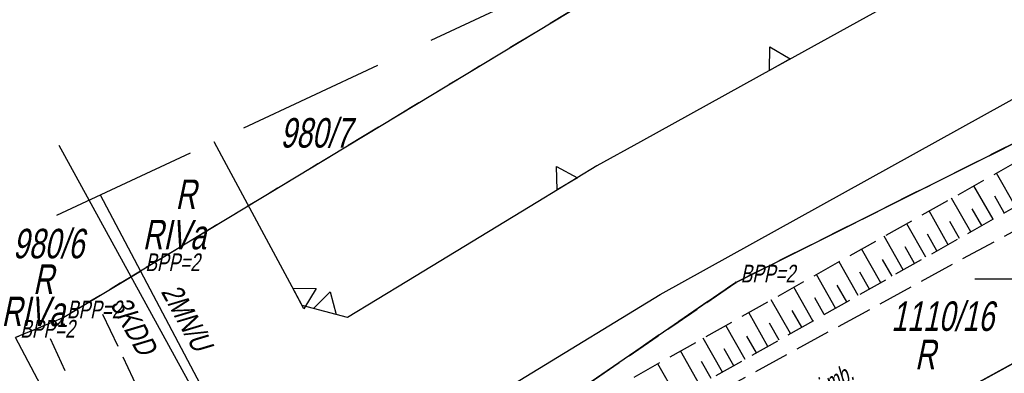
# Model space of a CAD drawing. Header units: metres. Extents: x 7409830 to 7410585, y 5569753 to 5570192.
# Tile 14 of 34: x 7410257 to 7410299, y 5570046 to 5570061. Entities that reach past the tile are written whole.
import ezdxf
from ezdxf.enums import TextEntityAlignment as Align

# ---------------------------------------------------------------- set-up
doc = ezdxf.new("R2010")
doc.units = ezdxf.units.M
doc.header["$MEASUREMENT"] = 0
for name, pattern in [('1.5_0.5', [2, 1.5, -0.5]), ('1.5_1.0', [2.5, 1.5, -1]), ('218-500', [1, 0.5, -0.5]), ('DGN Style 3', [8.758007, 6.255719, -2.502288]), ('mz1.0_0.5', [1.5, 1, -0.5]), ('mz1.25_0.5', [1.75, 1.25, -0.5])]:
    doc.linetypes.add(name, pattern=pattern)
for name, color, linetype in [('203-Punkt załamania granicy działki nie stabilizowany', 8, 'Continuous'), ('209-Opis konturu klasyfikacyjnego', 8, 'Continuous'), ('210-Oznaczenie użytku', 8, 'Continuous'), ('211-Nr działki', 8, 'Continuous'), ('216-Granica obrębu', 8, 'Continuous'), ('217-Granica konturu klasyfikcyjnego', 8, 'Continuous'), ('218-Granica użytku', 8, 'Continuous'), ('219-Linia granicy', 8, 'Continuous'), ('_BPP1-2', 8, 'Continuous'), ('_MAPA', 8, 'Continuous'), ('_MPZP_linie zagospodarowania', 8, 'Continuous'), ('_MPZP_NLZ', 8, 'Continuous'), ('_Zakres', 8, 'Continuous'), ('chodnik (powierzchnia)', 8, 'Continuous'), ('jezdnia (powierzchnia)', 8, 'Continuous'), ('jezdnia (powierzchnia)-Atr17', 8, 'Continuous'), ('krawężnik (linia)', 8, 'Continuous'), ('mapa krzyze', 8, 'Continuous'), ('skarpa nieumocniona (powierzchnia)', 8, 'Continuous')]:
    doc.layers.add(name, color=color, linetype=linetype)
doc.styles.get("Standard").update_dxf_attribs({"font": 'arial.ttf'})
doc.styles.add('Style-WORKING_1250 I 0.20944', font='WORKING_1250.shx', dxfattribs={"oblique": 12})

# ---------------------------------------------------------------- blocks, each defined once
blk = doc.blocks.new('203_1')
at = {"layer": '203-Punkt załamania granicy działki nie stabilizowany', "linetype": 'Continuous', "lineweight": 13}
h = blk.add_hatch(color=96, dxfattribs=at)
edge = h.paths.add_edge_path()
edge.add_arc((0, 0), 0.45, 0, 360)
blk = doc.blocks.new('140_1')
at = {"layer": '_BPP1-2', "linetype": 'Continuous', "lineweight": 0}
h = blk.add_hatch(color=141, dxfattribs=at)
edge = h.paths.add_edge_path()
edge.add_arc((0, 0), 0.045, 0, 360)
blk = doc.blocks.new('A$C92b4fa8d')
at = {"layer": '216-Granica obrębu', "linetype": '1.5_1.0', "flags": 128}
blk.add_lwpolyline([(234.071, 177.642), (186.85, 152.23), (118.4, 115.38), (107.71, 110.03), (87.37, 99.84), (69.66, 87.67), (69.04, 87.26), (64.07, 83.83), (-15.82, 50.62), (-46.081, 37.141)], dxfattribs=at)
at = {"layer": '217-Granica konturu klasyfikcyjnego', "linetype": '1.5_0.5', "flags": 128}
for points in [[(87.64, 115.73), (62.15, 100.32)], [(87.37, 99.84), (107.71, 110.03)], [(62.15, 100.32), (58.83, 98.32)], [(69.66, 87.67), (87.37, 99.84)], [(58.83, 98.32), (56.85, 97.5)]]:
    blk.add_lwpolyline(points, dxfattribs=at)
at = {"layer": '218-Granica użytku', "linetype": '218-500', "flags": 128}
for points in [[(87.64, 115.73), (62.15, 100.32)], [(87.37, 99.84), (107.71, 110.03)], [(62.15, 100.32), (58.83, 98.32)], [(69.66, 87.67), (87.37, 99.84)], [(58.83, 98.32), (56.85, 97.5)]]:
    blk.add_lwpolyline(points, dxfattribs=at)
at = {"layer": '219-Linia granicy', "linetype": 'Continuous', "flags": 128}
for points in [[(87.64, 115.73), (62.15, 100.32)], [(87.37, 99.84), (107.71, 110.03)], [(60.446, 103.549), (62.15, 100.32)], [(58.83, 98.32), (62.15, 100.32)], [(62.15, 100.32), (69.04, 87.26)], [(87.37, 99.84), (69.66, 87.67)], [(58.83, 98.32), (56.85, 97.5)], [(64.07, 83.83), (56.85, 97.5)]]:
    blk.add_lwpolyline(points, dxfattribs=at)
at = {"layer": '_MPZP_linie zagospodarowania', "linetype": 'Continuous', "flags": 128}
for points in [[(-36.017, 45.88), (-28.946, 49.608), (53.908, 82.011), (62.561, 86.279), (72.781, 92.383), (84.166, 99.327), (208.113, 168.049), (235.982, 182.726)], [(72.781, 92.383), (65.355, 93.514), (58.71, 105.642)]]:
    blk.add_lwpolyline(points, dxfattribs=at)
at = {"layer": '_MPZP_NLZ', "linetype": 'Continuous'}
for p, q in [((95.144, 112.339), (89.455, 109.194)), ((89.018, 108.952), (83.33, 105.806)), ((89.455, 109.194), (89.018, 108.952)), ((65.6, 105.197), (65.273, 105.806)), ((83.33, 105.806), (81.483, 104.785)), ((68.672, 99.469), (65.6, 105.197)), ((81.483, 104.785), (78.978, 103.258)), ((78.978, 103.258), (73.428, 99.875)), ((73.428, 99.875), (70.923, 98.349)), ((68.998, 98.86), (68.672, 99.469)), ((70.923, 98.349), (68.998, 98.86))]:
    blk.add_line(p, q, dxfattribs=at)
at = {"layer": '_MPZP_NLZ', "linetype": 'Continuous', "flags": 128}
for points in [[(89.674, 109.315), (88.799, 108.831), (88.811, 109.831), (89.674, 109.315)], [(80.657, 104.282), (79.803, 103.761), (79.773, 104.761), (80.657, 104.282)], [(69.071, 98.724), (68.599, 99.605), (69.598, 99.581), (69.071, 98.724)], [(70.444, 98.476), (69.477, 98.733), (70.178, 99.446), (70.444, 98.476)]]:
    blk.add_lwpolyline(points, close=True, dxfattribs=at)
at = {"layer": '_Zakres', "linetype": 'DGN Style 3', "flags": 128}
blk.add_lwpolyline([(-38.44, 57.308), (8.317, -51.554), (289.417, 90.186), (230.606, 183.118), (-38.44, 57.308)], close=True, dxfattribs=at)
at = {"layer": 'chodnik (powierzchnia)', "linetype": 'mz1.0_0.5', "flags": 128}
blk.add_lwpolyline([(137.39, 117.44), (123.95, 110.06), (111.89, 103.44), (107.52, 101.01), (93.44, 93.3), (81.3, 86.64), (80.46, 86.16), (76.5, 83.98), (73.01, 82.06), (70.09, 80.48), (69.27, 79.32), (69.13, 78.22), (73.77, 80.74), (77.26, 82.67), (82.06, 85.32), (94.02, 91.89), (108.26, 99.7), (112.61, 102.15), (124.68, 108.69), (141.07, 117.69)], dxfattribs=at)
at = {"layer": 'jezdnia (powierzchnia)', "linetype": '1.5_0.5', "flags": 128}
for points in [[(137.39, 117.44), (123.95, 110.06), (111.89, 103.44), (107.52, 101.01), (93.44, 93.3), (81.3, 86.64), (80.46, 86.16), (76.24, 89.54), (96.81, 100.75), (116.57, 111.49), (141.7, 125.38), (162.65, 136.82), (173.81, 142.88), (190.06, 151.83), (205.87, 160.5)], [(60.54, 98.49), (64.73, 89.68), (66.56, 86.71), (67.91, 85.34), (68.15, 85.11)], [(58.32, 97.47), (59.56, 94.73), (61.86, 89.19), (64.38, 83.14)]]:
    blk.add_lwpolyline(points, dxfattribs=at)
at = {"layer": 'krawężnik (linia)', "linetype": 'Continuous', "flags": 128}
blk.add_lwpolyline([(69.13, 78.22), (69.27, 79.32), (70.09, 80.48), (73.01, 82.06), (76.5, 83.98), (80.46, 86.16), (81.3, 86.64), (93.44, 93.3), (107.52, 101.01), (111.89, 103.44), (123.95, 110.06), (137.39, 117.44)], dxfattribs=at)
at = {"layer": 'mapa krzyze', "linetype": 'Continuous'}
blk.add_line((97.5, 100), (102.5, 100), dxfattribs=at)
at = {"layer": 'skarpa nieumocniona (powierzchnia)', "linetype": 'Continuous'}
for p, q in [((99.22, 103.06), (98.41, 104.48)), ((98.27, 102.52), (97.46, 103.94)), ((98.74, 102.79), (98.34, 103.5)), ((97.32, 101.98), (96.51, 103.41)), ((96.37, 101.44), (95.56, 102.87)), ((97.79, 102.25), (97.39, 102.96)), ((95.42, 100.91), (94.61, 102.33)), ((96.84, 101.71), (96.44, 102.43)), ((94.46, 100.37), (93.66, 101.8)), ((95.89, 101.18), (95.49, 101.89)), ((93.51, 99.83), (92.7, 101.26)), ((94.94, 100.64), (94.54, 101.35)), ((92.56, 99.29), (91.75, 100.72)), ((93.99, 100.1), (93.58, 100.81)), ((91.6, 98.75), (90.79, 100.18)), ((93.03, 99.56), (92.63, 100.27)), ((92.08, 99.02), (91.67, 99.73)), ((90.64, 98.21), (89.83, 99.64)), ((89.69, 97.67), (88.87, 99.1)), ((91.12, 98.48), (90.72, 99.19)), ((88.73, 97.12), (87.92, 98.56)), ((90.17, 97.94), (89.76, 98.65)), ((89.21, 97.39), (88.8, 98.11)), ((87.77, 96.58), (86.95, 98.02)), ((86.81, 96.04), (85.99, 97.48)), ((88.25, 96.85), (87.84, 97.57)), ((85.85, 95.49), (85.03, 96.94)), ((87.29, 96.31), (86.88, 97.03)), ((84.89, 94.95), (84.07, 96.39)), ((86.33, 95.77), (85.92, 96.49))]:
    blk.add_line(p, q, dxfattribs=at)
at = {"layer": 'skarpa nieumocniona (powierzchnia)', "linetype": 'mz1.25_0.5', "flags": 128}
blk.add_lwpolyline([(212.1, 164.25), (189.89, 152.26), (161.23, 137.08), (134.59, 123.22), (109.23, 108.72), (82.2, 93.43), (67.91, 85.34), (66.56, 86.71), (64.73, 89.68), (68.11, 87.69), (81.19, 94.77), (108.53, 110.18), (134.12, 124.4), (160.35, 138.55), (189.38, 154.43), (211.31, 165.41), (212.1, 164.25)], close=True, dxfattribs=at)
at = {"layer": '203-Punkt załamania granicy działki nie stabilizowany', "linetype": 'Continuous', "xscale": 0.1, "yscale": 0.1, "zscale": 0.1}
for p in [(62.15, 100.32), (87.37, 99.84), (58.83, 98.32)]:
    blk.add_blockref('203_1', p, dxfattribs=at)
at = {"layer": '_BPP1-2', "linetype": 'Continuous'}
for p in [(62.15, 100.32), (87.37, 99.84), (58.83, 98.32)]:
    blk.add_blockref('140_1', p, dxfattribs=at)
at = {"layer": '209-Opis konturu klasyfikacyjnego', "linetype": 'Continuous', "char_height": 1.25, "attachment_point": 7, "line_spacing_factor": 0.6}
for insert in [(62.241, 101.227), (56.259, 97.97)]:
    blk.add_mtext('\\FWORKING_1250;\\Q12;\\H1x;\\W0.72;RIVa', dxfattribs=dict(at, insert=insert))
at = {"layer": '210-Oznaczenie użytku', "linetype": 'Continuous', "char_height": 1.25, "attachment_point": 7, "line_spacing_factor": 0.6}
for insert in [(63.632, 102.953), (57.596, 99.357), (94.959, 96.163)]:
    blk.add_mtext('\\FWORKING_1250;\\Q12;\\H1x;\\W0.72;R', dxfattribs=dict(at, insert=insert))
at = {"layer": '211-Nr działki', "linetype": 'Continuous', "char_height": 1.25, "attachment_point": 7, "line_spacing_factor": 0.6}
for s, insert in [('\\FWORKING_1250;\\Q12;\\H1x;\\W0.72;980/7', (68.072, 105.54)), ('\\FWORKING_1250;\\Q12;\\H1x;\\W0.72;980/6', (56.743, 100.846)), ('\\FWORKING_1250;\\Q12;\\H1x;\\W0.72;1110/16', (93.956, 97.769))]:
    blk.add_mtext(s, dxfattribs=dict(at, insert=insert))
at = {"layer": '_BPP1-2', "linetype": 'Continuous', "style": 'Style-WORKING_1250 I 0.20944', "oblique": 12, "width": 0.733333}
for p in [(62.15, 100.32), (87.37, 99.84), (58.83, 98.32), (56.85, 97.5)]:
    blk.add_text(' BPP=2', height=0.75, dxfattribs=at).set_placement(p)
at = {"layer": '_MPZP_linie zagospodarowania', "linetype": 'Continuous', "style": 'Style-WORKING_1250 I 0.20944', "oblique": 12, "width": 0.8}
for s, p in [('2MN/U', (64.111, 98.355)), ('3KDD', (61.864, 98.005))]:
    blk.add_text(s, height=0.9, rotation=298.7192, dxfattribs=at).set_placement(p, align=Align.MIDDLE_CENTER)
at = {"layer": 'jezdnia (powierzchnia)-Atr17', "insert": (91.16, 94.81), "char_height": 0.75, "attachment_point": 7, "rotation": 28.589, "line_spacing_factor": 0.6}
blk.add_mtext('\\FWORKING_1250;\\Q12;\\H1x;\\W0.725;j.mb.', dxfattribs=at)

msp = doc.modelspace()

# ---------------------------------------------------------------- block references
at = {"layer": '_MAPA'}
msp.add_blockref('A$C92b4fa8d', (7410200, 5569950), dxfattribs=at)

doc.saveas('drawing.dxf')
